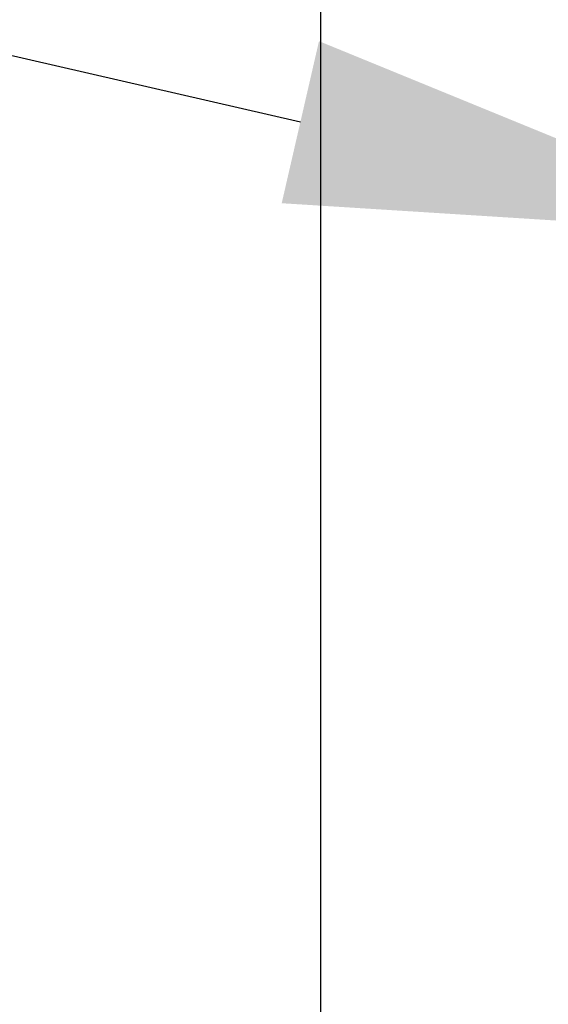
# Model space of a CAD drawing. Header units: feet. Extents: x -114 to 1432, y 355 to 669.
# Tile 58 of 197: x 170.64 to 173.64, y 450.17 to 455.78. Entities that reach past the tile are written whole.
import ezdxf
from ezdxf import colors
from ezdxf.entities.mleader import LeaderData, LeaderLine
from ezdxf.math import Vec2, Vec3

# ---------------------------------------------------------------- set-up
doc = ezdxf.new("R2010")
doc.units = ezdxf.units.FT
doc.header["$MEASUREMENT"] = 0
doc.layers.add('A-BULLETINBOARD', color=3, linetype='Continuous')
doc.layers.add('G-ANNO-TXT', color=7, linetype='Continuous')
doc.styles.add('Arial', font='arial.ttf')

msp = doc.modelspace()

# ---------------------------------------------------------------- linework, layer by layer
at = {"layer": 'A-BULLETINBOARD', "linetype": 'Continuous'}
msp.add_lwpolyline([(172.3503, 448.1584), (172.3503, 492.1584), (128.3503, 492.1584), (128.3503, 448.1584)], close=True, dxfattribs=at)

# ---------------------------------------------------------------- leaders
at = {"layer": 'G-ANNO-TXT'}
ml = msp.add_multileader_mtext('Standard', dxfattribs=at)
ml.set_content('\\A1;{\\H0.7x;\\S3/16;}"%%Cx2.5" LAG\\PSCREW (TYP.)', color=7, style='Arial')
ml.set_leader_properties(color=2, linetype='ByLayer', lineweight=-1)
ml.build(insert=Vec2(0, 0))
ml.multileader.update_dxf_attribs({"dogleg_length": 0.125, "arrow_head_size": 2.88, "scale": 18})
ctx = ml.context
ctx.base_point, ctx.scale, ctx.char_height, ctx.arrow_head_size, ctx.landing_gap_size, ctx.plane_origin = Vec3(138.1359, 463.5541), 18, 2.34, 2.88, 1.8, Vec3(176.646, 476.1584)
ctx.text_align_type = 1
notes = []
notes.append((ctx, [(0, (1, 1, 0), (135.8859, 463.5541), (1, 0), 2.25, [(0, [(175.0408, 454.5516)], 0, []), (1, [(126.7848, 454.2633)], 0, [])])]))
ctx.mtext.insert, ctx.mtext.alignment, ctx.mtext.flow_direction = Vec3(151.0629, 465.0681), 2, 5
for ctx, leaders in notes:
    for number, flags, end, landing, length, lines in leaders:
        leader = LeaderData()
        leader.index, (leader.has_last_leader_line, leader.has_dogleg_vector, leader.attachment_direction) = number, flags
        leader.last_leader_point, leader.dogleg_vector, leader.dogleg_length = Vec3(end), Vec3(landing), length
        for number, points, colour, breaks in lines:
            line = LeaderLine()
            line.index, line.vertices, line.color, line.breaks = number, Vec3.list(points), colors.encode_raw_color(colour), breaks
            leader.lines.append(line)
        ctx.leaders.append(leader)

doc.saveas('drawing.dxf')
